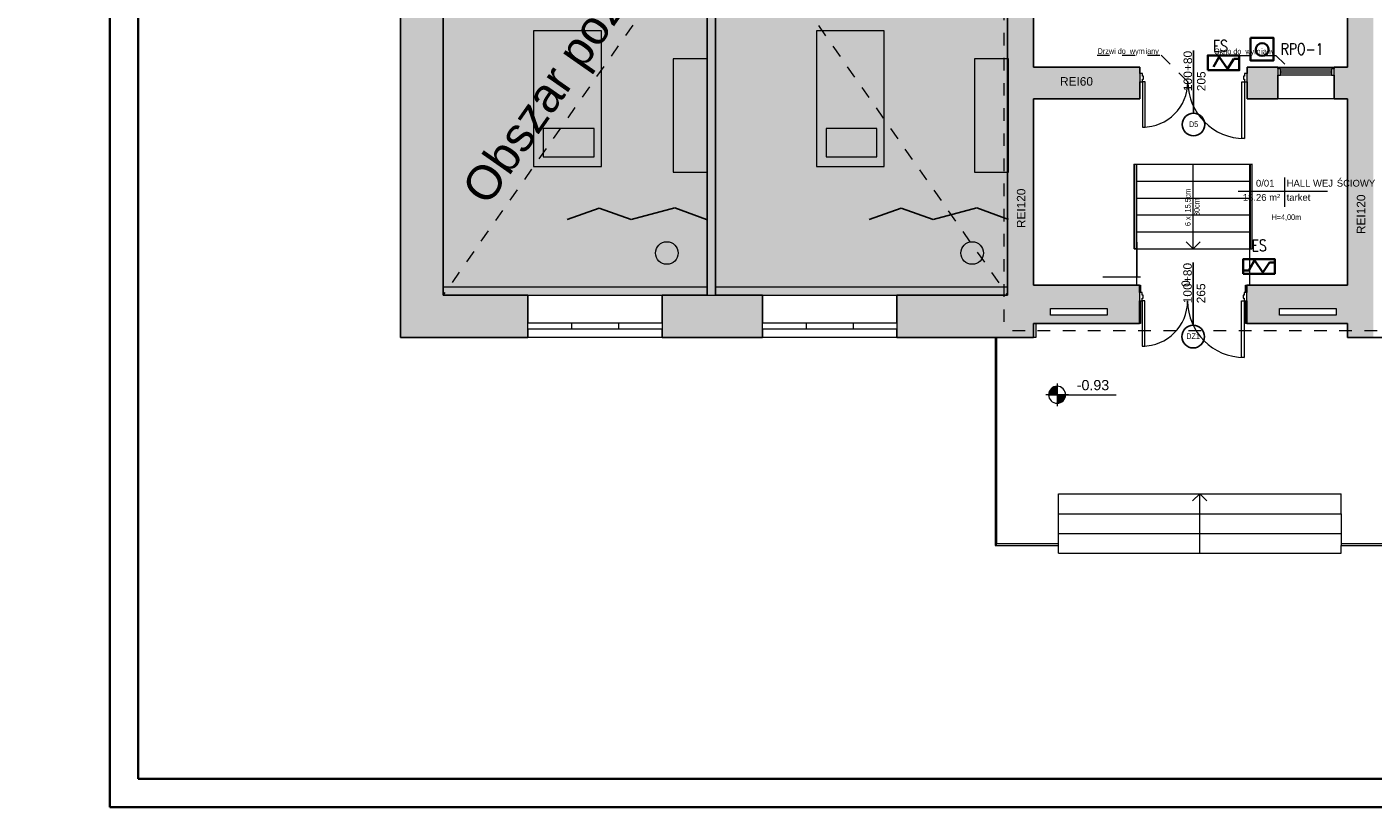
# Model space of a CAD drawing. Header units: centimetres. Extents: x 14504 to 44111, y -18976 to -7683.
# Tile 36 of 141: x 21016 to 23397, y -18976 to -17597. Entities that reach past the tile are written whole.
import ezdxf

# ---------------------------------------------------------------- set-up
doc = ezdxf.new("R2010")
doc.units = ezdxf.units.CM
doc.linetypes.add('Aligning Line 1_8_', pattern=[0.635, 0.3175, -0.3175])
doc.linetypes.add('Ponad', pattern=[0.396875, 0.238125, -0.15875])
for name, color, linetype, lineweight in [('_gruba', 90, 'Continuous', 35), ('A-AREA-IDEN', 4, 'Continuous', 9), ('A-DETL', 6, 'Continuous', 9), ('A-DETL-GENF', 92, 'Continuous', 9), ('A-DETL-MEDM', 33, 'Continuous', 25), ('A-DETL-THIN', 151, 'Continuous', 9), ('A-DOOR', 31, 'Continuous', 9), ('A-DOOR-FRAM', 31, 'Continuous', 18), ('A-FLOR', 192, 'Continuous', 9), ('A-FLOR-HRAL', 11, 'Continuous', 9), ('A-GLAZ', 151, 'Continuous', 9), ('A-WALL', 4, 'Continuous', 9), ('A-WALL-PATT', 111, 'Continuous', 25), ('G-ANNO-DIMS', 111, 'Continuous', 9), ('G-ANNO-TEXT', 8, 'Continuous', 9), ('G-ANNO-TTLB', 6, 'Continuous', 9), ('I-WALL', 2, 'Continuous', 9), ('IE inst', 1, 'Continuous', 50), ('S-STRS', 31, 'Continuous', 9), ('S-STRS-ANNO', 31, 'Continuous', 9)]:
    doc.layers.add(name, color=color, linetype=linetype, lineweight=lineweight)
doc.styles.add('Arial', font='arial.ttf', dxfattribs={"height": 23.8125})
doc.styles.add('Arial_1', font='arial.ttf', dxfattribs={"height": 12})
doc.styles.add('Arial_2', font='arial.ttf', dxfattribs={"height": 18})
doc.styles.add('Arial_3', font='arial.ttf', dxfattribs={"width": 0.8, "height": 18})
doc.styles.add('Arial_5', font='arial.ttf', dxfattribs={"height": 15})
doc.styles.add('Arial_B', font='arialbd.ttf', dxfattribs={"height": 3})
doc.styles.add('Arial_B_1', font='arialbd.ttf', dxfattribs={"width": 0.95, "height": 2.4})
doc.styles.get("Standard").update_dxf_attribs({"font": 'romans.shx', "width": 0.8, "height": 20})

# ---------------------------------------------------------------- blocks, each defined once
blk = doc.blocks.new('Aluminum_1 szybowe - Okno 100_100 p_215-397525-3_Poziom parteru')
at = {"layer": 'A-GLAZ'}
for p, q in [((-137.2, 21.7), (-37.2, 21.7)), ((-137.2, 10.2), (-137.2, 21.7)), ((-37.2, 10.2), (-137.2, 10.2)), ((-37.2, 21.7), (-37.2, 10.2))]:
    blk.add_line(p, q, dxfattribs=at)
blk = doc.blocks.new('Aluminum_1 szybowe - Witryna wew_ 100_260-398685-3_Poziom parteru')
at = {"layer": 'A-GLAZ', "color": 94, "lineweight": 18}
for p, q in [((-132.1, 28.1), (-137.2, 28.1)), ((-137.2, 28.1), (-137.2, 16.7)), ((-132.1, 16.7), (-132.1, 28.1)), ((-37.2, 28.1), (-42.2, 28.1)), ((-42.2, 28.1), (-42.2, 16.7)), ((-37.2, 16.7), (-37.2, 28.1)), ((-137.2, 16.7), (-132.1, 16.7)), ((-42.2, 23.7), (-132.1, 23.7)), ((-132.1, 23.7), (-132.1, 21.1)), ((-132.1, 21.1), (-42.2, 21.1)), ((-42.2, 21.1), (-42.2, 23.7)), ((-42.2, 16.7), (-37.2, 16.7))]:
    blk.add_line(p, q, dxfattribs=at)
at = {"layer": 'A-GLAZ', "color": 84}
for p, q in [((-132.1, 28.1), (-42.2, 28.1)), ((-42.2, 16.7), (-132.1, 16.7))]:
    blk.add_line(p, q, dxfattribs=at)
blk = doc.blocks.new('Typ poręczy górnej - Górna poręcz_wewnętrzny_-433839-3_Poziom parteru')
at = {"layer": 'A-FLOR-HRAL'}
for p, q in [((16622.6, -10108.7), (16622.6, -10258.7)), ((16626.6, -10258.7), (16626.6, -10108.7))]:
    blk.add_line(p, q, dxfattribs=at)
at = {"layer": 'A-FLOR-HRAL', "flags": 128}
for points in [[(16624.4, -10108.7), (16624.6, -10108.7), (16624.8, -10108.7)], [(16624.8, -10258.7), (16624.6, -10258.7), (16624.4, -10258.7)]]:
    blk.add_lwpolyline(points, dxfattribs=at)
blk = doc.blocks.new('Typ poręczy górnej - Górna poręcz_wewnętrzny_-V1-3_Poziom parteru')
at = {"layer": 'A-FLOR-HRAL'}
for p, q in [((16622.6, -10108.7), (16626.6, -10108.7)), ((16622.6, -10258.7), (16622.6, -10108.7)), ((16626.6, -10258.7), (16626.6, -10108.7)), ((16622.6, -10258.7), (16626.6, -10258.7))]:
    blk.add_line(p, q, dxfattribs=at)
blk = doc.blocks.new('Typ poręczy górnej - Górna poręcz_wewnętrzny_-433850-3_Poziom parteru')
at = {"layer": 'A-FLOR-HRAL'}
for p, q in [((16417.7, -10108.7), (16417.7, -10258.7)), ((16421.7, -10258.7), (16421.7, -10108.7))]:
    blk.add_line(p, q, dxfattribs=at)
at = {"layer": 'A-FLOR-HRAL', "flags": 128}
for points in [[(16419.5, -10108.7), (16419.7, -10108.7), (16419.9, -10108.7)], [(16419.9, -10258.7), (16419.7, -10258.7), (16419.5, -10258.7)]]:
    blk.add_lwpolyline(points, dxfattribs=at)
blk = doc.blocks.new('Typ poręczy górnej - Górna poręcz_wewnętrzny_-V2-3_Poziom parteru')
at = {"layer": 'A-FLOR-HRAL'}
for p, q in [((16417.7, -10108.7), (16421.7, -10108.7)), ((16417.7, -10258.7), (16417.7, -10108.7)), ((16421.7, -10258.7), (16421.7, -10108.7)), ((16417.7, -10258.7), (16421.7, -10258.7))]:
    blk.add_line(p, q, dxfattribs=at)
blk = doc.blocks.new('Drzwi-korytarz-niesymetryczne-wpuszczane - Drzwi dwuskrzydłowe 1800 x 2600mm 2-699695-3_Poziom parteru')
at = {"layer": 'A-DOOR', "lineweight": 18}
for p, q in [((-90, -5.365), (-90, 94.635)), ((-90, 94.635), (-85.5, 94.635)), ((-85.5, 94.635), (-85.5, -5.365)), ((90, 74.635), (85.5, 74.635)), ((85.5, 74.635), (85.5, -5.365)), ((90, -5.365), (90, 74.635)), ((-85.5, -5.365), (-90, -5.365)), ((85.5, -5.365), (90, -5.365))]:
    blk.add_line(p, q, dxfattribs=at)
at = {"layer": 'A-DOOR'}
for centre, radius, start, end in [((-90, -5.365), 100, 0, 90), ((90, -5.365), 80, 90, 180)]:
    blk.add_arc(centre, radius, start, end, dxfattribs=at)
at = {"layer": 'A-DOOR-FRAM'}
for p, q in [((-90, -5.365), (-95, -5.365)), ((-95, -5.365), (-95, -20.365)), ((-95, -20.365), (-90, -20.365)), ((-90, -10.34125), (-90, -5.365)), ((-88.4125, -10.34125), (-90, -10.34125)), ((-90, -20.365), (-90, -15.44375)), ((-90, -15.44375), (-88.4125, -15.44375)), ((-88.4125, -15.44375), (-88.4125, -10.34125)), ((90, -10.34125), (88.4125, -10.34125)), ((88.4125, -10.34125), (88.4125, -15.44375)), ((88.4125, -15.44375), (90, -15.44375)), ((90, -5.365), (90, -10.34125)), ((95, -5.365), (90, -5.365)), ((90, -15.44375), (90, -20.365)), ((90, -20.365), (95, -20.365)), ((95, -20.365), (95, -5.365))]:
    blk.add_line(p, q, dxfattribs=at)
blk = doc.blocks.new('Poręcz - Poręcz-564469-3_Poziom parteru')
at = {"layer": 'A-FLOR-HRAL'}
for p, q in [((16172.1, -10415.5), (16172.1, -10783.2)), ((16175.1, -10780.2), (16175.1, -10415.5)), ((16283.6, -10780.2), (16175.1, -10780.2)), ((16283.6, -10783.2), (16283.6, -10780.2)), ((16172.1, -10783.2), (16283.6, -10783.2))]:
    blk.add_line(p, q, dxfattribs=at)
blk.add_open_spline([(16172.1, -10783.2), (16172.1, -10783.2), (16172.1, -10783.2), (16172.2, -10783.1), (16172.3, -10783), (16172.4, -10782.9), (16172.5, -10782.8), (16172.6, -10782.8), (16172.7, -10782.6), (16172.8, -10782.5), (16173, -10782.4), (16173, -10782.3), (16173.1, -10782.2), (16173.2, -10782.1), (16173.3, -10782), (16173.4, -10781.9), (16173.5, -10781.8), (16173.6, -10781.7), (16173.7, -10781.6), (16173.8, -10781.5), (16173.9, -10781.4), (16174, -10781.3), (16174.1, -10781.2), (16174.2, -10781.1), (16174.3, -10781.1), (16174.4, -10781), (16174.5, -10780.9), (16174.6, -10780.8), (16174.7, -10780.7), (16174.8, -10780.6), (16174.8, -10780.5), (16174.9, -10780.4), (16175, -10780.3), (16175.1, -10780.2), (16175.1, -10780.2), (16175.1, -10780.2)], degree=3, knots=[0, 0, 0, 0, 0.083333, 0.125, 0.166667, 0.208333, 0.229167, 0.25, 0.291667, 0.333333, 0.354167, 0.375, 0.395833, 0.416667, 0.4375, 0.458333, 0.479167, 0.5, 0.520833, 0.541667, 0.5625, 0.583333, 0.604167, 0.625, 0.645833, 0.666667, 0.6875, 0.708333, 0.75, 0.770833, 0.791667, 0.833333, 0.875, 0.916667, 1, 1, 1, 1], dxfattribs=at)
blk = doc.blocks.new('Poręcz - Poręcz-564848-3_Poziom parteru')
at = {"layer": 'A-FLOR-HRAL'}
for p, q in [((16893.1, -10415.5), (16893.1, -10780.2)), ((16896.1, -10783.2), (16896.1, -10415.5)), ((16893.1, -10780.2), (16783.6, -10780.2)), ((16783.6, -10780.2), (16783.6, -10783.2)), ((16783.6, -10783.2), (16896.1, -10783.2))]:
    blk.add_line(p, q, dxfattribs=at)
blk.add_open_spline([(16896.1, -10783.2), (16896.1, -10783.2), (16896.1, -10783.2), (16896, -10783.1), (16895.9, -10783), (16895.8, -10782.9), (16895.8, -10782.8), (16895.7, -10782.8), (16895.5, -10782.6), (16895.4, -10782.5), (16895.3, -10782.4), (16895.2, -10782.3), (16895.1, -10782.2), (16895, -10782.1), (16894.9, -10782), (16894.8, -10781.9), (16894.7, -10781.8), (16894.6, -10781.7), (16894.5, -10781.6), (16894.4, -10781.5), (16894.3, -10781.4), (16894.2, -10781.3), (16894.1, -10781.2), (16894, -10781.1), (16894, -10781.1), (16893.9, -10781), (16893.8, -10780.9), (16893.7, -10780.8), (16893.6, -10780.7), (16893.5, -10780.6), (16893.4, -10780.5), (16893.3, -10780.4), (16893.2, -10780.3), (16893.1, -10780.2), (16893.1, -10780.2), (16893.1, -10780.2)], degree=3, knots=[0, 0, 0, 0, 0.083333, 0.125, 0.166667, 0.208333, 0.229167, 0.25, 0.291667, 0.333333, 0.354167, 0.375, 0.395833, 0.416667, 0.4375, 0.458333, 0.479167, 0.5, 0.520833, 0.541667, 0.5625, 0.583333, 0.604167, 0.625, 0.645833, 0.666667, 0.6875, 0.708333, 0.75, 0.770833, 0.791667, 0.833333, 0.875, 0.916667, 1, 1, 1, 1], dxfattribs=at)
blk = doc.blocks.new('Aluminum_2 szybowe - 160x140-605508-3_Poziom parteru')
at = {"layer": 'A-GLAZ'}
for p, q in [((-137.2, 25.2), (22.8, 25.2)), ((-137.2, 13.7), (-137.2, 25.2)), ((22.8, 25.2), (22.8, 13.7)), ((22.8, 13.7), (-137.2, 13.7))]:
    blk.add_line(p, q, dxfattribs=at)
blk = doc.blocks.new('Aluminum_2 szybowe - 160x140-V12-3_Poziom parteru')
at = {"layer": 'A-GLAZ'}
for p, q in [((-137.2, 25.2), (22.8, 25.2)), ((-137.2, 13.7), (-137.2, 25.2)), ((22.8, 25.2), (22.8, 13.7)), ((22.8, 13.7), (-137.2, 13.7))]:
    blk.add_line(p, q, dxfattribs=at)
blk = doc.blocks.new('Etyk_pom_1_mala - Etyk_pom_1_mala-219433-3_Poziom parteru')
at = {"layer": 'A-AREA-IDEN'}
for p, q in [((-0.096, 0.144), (-0.096, -0.378)), ((-0.915, -0.101), (0.666, -0.101))]:
    blk.add_line(p, q, dxfattribs=at)

msp = doc.modelspace()

# ---------------------------------------------------------------- hatches: boundary and pattern name
at = {"layer": 'A-DETL-GENF', "transparency": 33554508}
h = msp.add_hatch(color=9, dxfattribs=at)
h.paths.add_polyline_path([(22219, -18071.2), (22234, -18071.2), (22234, -17356.4), (22439, -17356.4), (22439, -17311.4), (22027, -17311.4), (22027, -17356.4), (22219, -17356.4), (22219, -18056.4)])
h.paths.add_polyline_path([(21870.8, -17356.4), (21937, -17356.4), (21937, -17311.4), (21752, -17311.4), (21752, -17356.4), (21782.8, -17356.4)])
h.paths.add_polyline_path([(22543.9, -17356.4), (22750, -17356.4), (22750, -17311.4), (22529, -17311.4), (22529, -17356.4), (22533.6, -17356.4)])
h.paths.add_polyline_path([(22592.4, -17116.4), (22597, -17116.4), (22597, -17082.4), (22516, -17082.4), (22516, -16873.4), (22506, -16873.4), (22506, -16885.4), (22215, -16885.4), (22215, -16648.4), (22205, -16648.4), (22205, -17082.4), (22010, -17082.4), (22010, -17116.4), (22381, -17116.4), (22381, -17082.4), (22215, -17082.4), (22215, -16895.4), (22506, -16895.4), (22506, -17082.4), (22486, -17082.4), (22486, -17116.4), (22590, -17116.4)])
h.paths.add_polyline_path([(22687, -17116.4), (22750, -17116.4), (22750, -17082.4), (22687, -17082.4), (22687, -17112.9)])
h.paths.add_polyline_path([(21920, -17116.4), (21920, -17082.4), (21752, -17082.4), (21752, -17116.4), (21915.4, -17116.4)])
h.paths.add_polyline_path([(22506, -16783.4), (22516, -16783.4), (22516, -16773.4), (22662, -16773.4), (22662, -16763.4), (22592, -16763.4), (22592, -16648.4), (22582, -16648.4), (22582, -16763.4), (22506, -16763.4), (22506, -16778.8)])
h.paths.add_polyline_path([(22747, -16773.4), (22750, -16773.4), (22750, -16763.4), (22747, -16763.4), (22747, -16773.3)])
msp.add_hatch(color=9, dxfattribs=at).paths.add_polyline_path([(22575, -18071.2), (22750, -18071.2), (22750, -17356.4), (22529, -17356.4), (22529, -17311.4), (22750, -17311.4), (22750, -17116.4), (22687, -17116.4), (22687, -17082.4), (22750, -17082.4), (22750, -16773.4), (22747, -16773.3), (22747, -16763.4), (22750, -16763.4), (22750, -16648.4), (22592, -16648.4), (22592, -16763.4), (22662, -16763.4), (22662, -16773.4), (22516, -16773.4), (22516, -16783.4), (22506, -16783.4), (22506, -16763.4), (22582, -16763.4), (22582, -16648.4), (22215, -16648.4), (22215, -16885.4), (22506, -16885.4), (22506, -16873.4), (22516, -16873.4), (22516, -17082.4), (22597, -17082.4), (22597, -17116.4), (22486, -17116.4), (22486, -17082.4), (22506, -17082.4), (22506, -16895.4), (22215, -16895.4), (22215, -17082.4), (22381, -17082.4), (22381, -17116.4), (22010, -17116.4), (22010, -17082.4), (22205, -17082.4), (22205, -16648.4), (21752, -16648.4), (21752, -17082.4), (21920, -17082.4), (21920, -17116.4), (21752, -17116.4), (21752, -17311.4), (21937, -17311.4), (21937, -17356.4), (21752, -17356.4), (21752, -18071.2), (22219, -18071.2), (22219, -17356.4), (22027, -17356.4), (22027, -17311.4), (22439, -17311.4), (22439, -17356.4), (22234, -17356.4), (22234, -18071.2), (22554.5, -18071.2)])
at = {"layer": 'A-WALL-PATT', "lineweight": 9, "transparency": 33554610}
h = msp.add_hatch(color=256, dxfattribs=at)
h.paths.add_polyline_path([(21677, -18146.2), (21752, -18146.2), (21752, -17308.9), (21677, -17308.9), (21677, -18071.2)])
h.paths.add_polyline_path([(21738.8, -17118.9), (21752, -17118.9), (21752, -16573.4), (21677, -16573.4), (21677, -17118.9), (21732, -17118.9)])
h = msp.add_hatch(color=256, dxfattribs=at)
h.paths.add_polyline_path([(22750, -18071.2), (22796, -18071.2), (22796, -17297.8), (22750, -17297.8), (22750, -18056.4)])
h.paths.add_polyline_path([(22793.6, -17137.8), (22796, -17137.8), (22796, -17104.8), (22778, -17104.8), (22778, -17074.8), (22796, -17074.8), (22796, -17020.4), (22779, -17020.4), (22779, -16990.4), (22796, -16990.4), (22796, -16648.4), (22750, -16648.4), (22750, -16761.4), (22751.6, -16761.4), (22751.6, -16763.4), (22750, -16763.4), (22750, -16773.4), (22751.6, -16773.4), (22751.6, -16775.4), (22750, -16775.4), (22750, -17137.8), (22766, -17137.8)])
h = msp.add_hatch(color=256, dxfattribs=at)
h.paths.add_polyline_path([(23381, -18146.2), (23397, -18146.2), (23397, -17289.8), (23351, -17289.8), (23351, -18146.2), (23367.2, -18146.2)])
h.paths.add_polyline_path([(23391.1, -17129.8), (23397, -17129.8), (23397, -16648.4), (23351, -16648.4), (23351, -17129.8), (23386, -17129.8)])
h = msp.add_hatch(color=256, dxfattribs=at)
h.paths.add_polyline_path([(22804.3, -17724.2), (22984, -17724.2), (22984, -17668.2), (22796, -17668.2), (22796, -17724.2)])
h.paths.add_polyline_path([(23342.5, -17724.2), (23351, -17724.2), (23351, -17668.2), (23328, -17668.2), (23328, -17724.2)])
h.paths.add_polyline_path([(23228, -17724.2), (23228, -17668.2), (23174, -17668.2), (23174, -17724.2), (23178, -17724.2)])
h = msp.add_hatch(color=256, dxfattribs=at)
h.paths.add_polyline_path([(23231, -18121.2), (23351, -18121.2), (23351, -18053.2), (23173.5, -18053.2), (23173.5, -18121.2)])
h.paths.add_polyline_path([(22927.1, -18121.2), (22983.5, -18121.2), (22983.5, -18053.2), (22796, -18053.2), (22796, -18121.2), (22926, -18121.2)])
h.paths.add_polyline_path([(23331, -18106.2), (23231, -18106.2), (23231, -18094.8), (23331, -18094.8), (23331, -18104.2)])
h.paths.add_polyline_path([(22826, -18106.2), (22826, -18094.8), (22926, -18094.8), (22926, -18106.2), (22831.1, -18106.2)])
h = msp.add_hatch(color=256, dxfattribs=at)
h.paths.add_polyline_path([(22796, -18146.2), (22796, -18071.2), (22554.5, -18071.2), (22554.5, -18146.2), (22751.1, -18146.2)])
h.paths.add_polyline_path([(22219, -18146.2), (22317, -18146.2), (22317, -18071.2), (22139.5, -18071.2), (22139.5, -18146.2)])
h.paths.add_polyline_path([(21902, -18146.2), (21902, -18071.2), (21752, -18071.2), (21752, -18146.2)])
at = {"layer": 'G-ANNO-DIMS'}
h = msp.add_hatch(color=256, dxfattribs=at)
edge = h.paths.add_edge_path()
edge.add_arc((22837.7, -18247.2), 15, 90, 180)
edge.add_line((22822.7, -18247.2), (22837.7, -18247.2))
edge.add_line((22837.7, -18247.2), (22837.7, -18232.2))
h = msp.add_hatch(color=256, dxfattribs=at)
edge = h.paths.add_edge_path()
edge.add_arc((22837.7, -18247.2), 15, 270, 360)
edge.add_line((22852.7, -18247.2), (22837.7, -18247.2))
edge.add_line((22837.7, -18247.2), (22837.7, -18262.2))

# ---------------------------------------------------------------- linework, layer by layer
at = {"layer": '_gruba', "ltscale": 10}
for p, q in [((21163, -18976.1), (21163, -16006.1)), ((21213, -18926.1), (21213, -16056.1))]:
    msp.add_line(p, q, dxfattribs=at)
at = {"layer": '_gruba'}
for points in [[(21163, -16006.1), (28163, -16006.1), (28163, -18976.1), (21163, -18976.1)], [(21213, -18926.1), (28113, -18926.1), (28113, -16056.1), (21213, -16056.1)]]:
    msp.add_lwpolyline(points, dxfattribs=at)
at = {"layer": 'A-DETL', "linetype": 'Aligning Line 1_8_', "ltscale": 70}
for p, q in [((21752, -16648.4), (22750, -18071.2)), ((22752, -16648.4), (21752, -18071.2)), ((22743.5, -17073.9), (22743.5, -18134.2)), ((22908.5, -17646.8), (23021.9, -17646.8)), ((23021.9, -17646.8), (23069, -17693.9)), ((23114.2, -17647.2), (23224.6, -17647.2)), ((23224.6, -17647.2), (23252.6, -17675.2)), ((23403.5, -18134.2), (22743.5, -18134.2))]:
    msp.add_line(p, q, dxfattribs=at)
at = {"layer": 'A-DETL-MEDM'}
for p, q in [((23079, -17638.5), (23079, -17749.5)), ((22028, -17917.1), (21971.6, -17937.6)), ((22084.4, -17937.6), (22028, -17917.1)), ((22161.6, -17916.9), (22084.4, -17937.6)), ((22218, -17937.4), (22161.6, -17916.9)), ((22562, -17917.1), (22505.6, -17937.6)), ((22618.4, -17937.6), (22562, -17917.1)), ((22695.6, -17916.9), (22618.4, -17937.6)), ((22752, -17937.4), (22695.6, -17916.9)), ((23078.5, -18013.4), (23078.5, -18124.4))]:
    msp.add_line(p, q, dxfattribs=at)
for centre in [(23079, -17769.5), (23078.5, -18144.4)]:
    msp.add_circle(centre, 20, dxfattribs=at)
at = {"layer": 'A-DETL-THIN'}
for p, q in [((21752, -16648.4), (21752, -18071.2)), ((22750, -18071.2), (22750, -16648.4)), ((21912.1, -17603.9), (21912.1, -17843.9)), ((22032.1, -17603.9), (21912.1, -17603.9)), ((22032.1, -17843.9), (22032.1, -17603.9)), ((22412.1, -17603.9), (22412.1, -17843.9)), ((22532.1, -17603.9), (22412.1, -17603.9)), ((22532.1, -17843.9), (22532.1, -17603.9)), ((22219, -17653.6), (22159, -17653.6)), ((22159, -17653.6), (22159, -17853.6)), ((22219, -17853.6), (22219, -17653.6)), ((22752, -17653.6), (22692, -17653.6)), ((22692, -17653.6), (22692, -17853.6)), ((22752, -17853.6), (22752, -17653.6)), ((22975.4, -17668.4), (22925.4, -17668.4)), ((21929.2, -17776.7), (21929.2, -17826.7)), ((22019.2, -17776.7), (21929.2, -17776.7)), ((22019.2, -17826.7), (22019.2, -17776.7)), ((22429.2, -17776.7), (22429.2, -17826.7)), ((22519.2, -17776.7), (22429.2, -17776.7)), ((22519.2, -17826.7), (22519.2, -17776.7)), ((21929.2, -17826.7), (22019.2, -17826.7)), ((22429.2, -17826.7), (22519.2, -17826.7)), ((21912.1, -17843.9), (22032.1, -17843.9)), ((22412.1, -17843.9), (22532.1, -17843.9)), ((22978.5, -17839.4), (22985.1, -17839.4)), ((22978.5, -18039.4), (22978.5, -17839.4)), ((22159, -17853.6), (22219, -17853.6)), ((22692, -17853.6), (22752, -17853.6)), ((22978.5, -17977.4), (22978.5, -18039.4)), ((22978.5, -18039.4), (22918.5, -18039.4)), ((22985.1, -18039.4), (22978.5, -18039.4)), ((21752, -18071.2), (22750, -18071.2))]:
    msp.add_line(p, q, dxfattribs=at)
for centre in [(22147.7, -17996.6), (22687.7, -17996.6)]:
    msp.add_circle(centre, 20, dxfattribs=at)
at = {"layer": 'A-DOOR', "color": 94, "lineweight": 18}
for p, q in [((22993.5, -17694.2), (22989, -17694.2)), ((23164.5, -17694.2), (23169, -17694.2))]:
    msp.add_line(p, q, dxfattribs=at)
at = {"layer": 'A-DOOR', "lineweight": 18}
for p, q in [((22989, -17694.2), (22989, -17774.2)), ((22993.5, -17774.2), (22993.5, -17694.2)), ((23164.5, -17794.2), (23164.5, -17694.2)), ((23169, -17694.2), (23169, -17794.2)), ((22989, -17774.2), (22993.5, -17774.2)), ((23169, -17794.2), (23164.5, -17794.2))]:
    msp.add_line(p, q, dxfattribs=at)
at = {"layer": 'A-DOOR'}
for centre, radius, start, end in [((22989, -17694.2), 80, 270, 0), ((23169, -17694.2), 100, 180, 270)]:
    msp.add_arc(centre, radius, start, end, dxfattribs=at)
at = {"layer": 'A-DOOR-FRAM', "color": 94}
for p, q in [((22989, -17679.2), (22984, -17679.2)), ((22984, -17679.2), (22984, -17694.2)), ((22989, -17684.1), (22989, -17679.2)), ((22990.6, -17684.1), (22989, -17684.1)), ((22990.6, -17689.2), (22990.6, -17684.1)), ((23169, -17684.1), (23167.4, -17684.1)), ((23167.4, -17684.1), (23167.4, -17689.2)), ((23174, -17679.2), (23169, -17679.2)), ((23169, -17679.2), (23169, -17684.1)), ((23174, -17694.2), (23174, -17679.2)), ((22984, -17694.2), (22989, -17694.2)), ((22989, -17694.2), (22989, -17689.2)), ((22989, -17689.2), (22990.6, -17689.2)), ((23167.4, -17689.2), (23169, -17689.2)), ((23169, -17689.2), (23169, -17694.2)), ((23169, -17694.2), (23174, -17694.2))]:
    msp.add_line(p, q, dxfattribs=at)
at = {"layer": 'A-FLOR'}
for p, q in [((22978.5, -18053.2), (22978.5, -17839.4)), ((22978.5, -17839.4), (23178, -17839.4)), ((23178, -17839.4), (23178, -18053.2)), ((21752, -18056.4), (22219, -18056.4)), ((22234, -18056.4), (22750, -18056.4)), ((22983.5, -18053.2), (22985.1, -18053.2)), ((22985.1, -18053.2), (22985.1, -18066.2)), ((23171, -18066.2), (23171, -18053.2)), ((23171, -18053.2), (23173.5, -18053.2)), ((22985.1, -18081.2), (22985.1, -18121.2)), ((23171, -18121.2), (23171, -18081.2)), ((22800, -18121.2), (22800, -18146.2)), ((22985.1, -18121.2), (22983.5, -18121.2)), ((23173.5, -18121.2), (23171, -18121.2)), ((22800, -18146.2), (22796, -18146.2)), ((22840, -18510.9), (22840, -18457.4)), ((23340, -18457.4), (23340, -18510.9))]:
    msp.add_line(p, q, dxfattribs=at)
at = {"layer": 'A-WALL', "lineweight": 25}
for p, q in [((22796, -17668.2), (22796, -17297.8)), ((23351, -17289.8), (23351, -17668.2)), ((21677, -17361.4), (21677, -18146.2)), ((21752, -18071.2), (21752, -17356.4)), ((22219, -17356.4), (22219, -18071.2)), ((22234, -18071.2), (22234, -17356.4)), ((22750, -17356.4), (22750, -18071.2)), ((22796, -18053.2), (22796, -17724.2)), ((23351, -17724.2), (23351, -18053.2)), ((22983.5, -18053.2), (22796, -18053.2)), ((22983.5, -18066.2), (22983.5, -18053.2)), ((23351, -18053.2), (23173.5, -18053.2)), ((23173.5, -18053.2), (23173.5, -18066.2)), ((21902, -18071.2), (21752, -18071.2)), ((21902, -18119.8), (21902, -18071.2)), ((22219, -18071.2), (22139.5, -18071.2)), ((22139.5, -18071.2), (22139.5, -18119.8)), ((22317, -18071.2), (22234, -18071.2)), ((22317, -18119.8), (22317, -18071.2)), ((22750, -18071.2), (22554.5, -18071.2)), ((22554.5, -18071.2), (22554.5, -18119.8)), ((22983.5, -18121.2), (22983.5, -18081.2)), ((23173.5, -18081.2), (23173.5, -18121.2)), ((21902, -18146.2), (21902, -18131.2)), ((22139.5, -18131.2), (22139.5, -18146.2)), ((22317, -18146.2), (22317, -18131.2)), ((22554.5, -18131.2), (22554.5, -18146.2)), ((22796, -18146.2), (22796, -18121.2)), ((22796, -18121.2), (22983.5, -18121.2)), ((23173.5, -18121.2), (23351, -18121.2)), ((23351, -18121.2), (23351, -18146.2)), ((21677, -18146.2), (21902, -18146.2)), ((22139.5, -18146.2), (22317, -18146.2)), ((22554.5, -18146.2), (22796, -18146.2)), ((23351, -18146.2), (23598, -18146.2))]:
    msp.add_line(p, q, dxfattribs=at)
at = {"layer": 'A-WALL'}
for p, q in [((21902, -18071.2), (22139.5, -18071.2)), ((22317, -18071.2), (22554.5, -18071.2)), ((22139.5, -18146.2), (21902, -18146.2)), ((22554.5, -18146.2), (22317, -18146.2))]:
    msp.add_line(p, q, dxfattribs=at)
at = {"layer": 'G-ANNO-DIMS'}
for p, q in [((22837.7, -18227.2), (22837.7, -18267.2)), ((22837.7, -18247.2), (22837.7, -18232.2)), ((22857.7, -18247.2), (22817.7, -18247.2)), ((22822.7, -18247.2), (22837.7, -18247.2)), ((22852.7, -18247.2), (22837.7, -18247.2)), ((22837.7, -18247.2), (22837.7, -18262.2)), ((22837.7, -18247.2), (22844, -18247.2)), ((22844, -18247.2), (22942, -18247.2))]:
    msp.add_line(p, q, dxfattribs=at)
for start, end in [(90, 180), (0, 90), (180, 270), (270, 0)]:
    msp.add_arc((22837.7, -18247.2), 15, start, end, dxfattribs=at)
at = {"layer": 'I-WALL', "lineweight": 25}
for p, q in [((22984, -17668.2), (22796, -17668.2)), ((22984, -17679.2), (22984, -17668.2)), ((23228, -17668.2), (23174, -17668.2)), ((23174, -17668.2), (23174, -17679.2)), ((23228, -17670.7), (23228, -17668.2)), ((23228, -17724.2), (23228, -17682.2)), ((23351, -17668.2), (23328, -17668.2)), ((23328, -17668.2), (23328, -17670.7)), ((23328, -17682.2), (23328, -17724.2)), ((22984, -17724.2), (22984, -17694.2)), ((23174, -17694.2), (23174, -17724.2)), ((22796, -17724.2), (22984, -17724.2)), ((23174, -17724.2), (23228, -17724.2)), ((23328, -17724.2), (23351, -17724.2))]:
    msp.add_line(p, q, dxfattribs=at)
at = {"layer": 'I-WALL'}
for p, q in [((23228, -17668.2), (23328, -17668.2)), ((23328, -17724.2), (23228, -17724.2))]:
    msp.add_line(p, q, dxfattribs=at)
at = {"layer": 'IE inst', "linetype": 'Continuous', "lineweight": 35}
for p, q in [((23114.1, -17667.5), (23124.4, -17649.5)), ((23124.4, -17649.5), (23139, -17671)), ((23139, -17671), (23150.4, -17653.5)), ((23150.4, -17653.5), (23159.6, -17653.5)), ((23176.8, -18027.4), (23187.1, -18009.4)), ((23187.1, -18009.4), (23201.7, -18030.9)), ((23201.7, -18030.9), (23213.1, -18013.4)), ((23213.1, -18013.4), (23222.3, -18013.4)), ((23167.3, -18027.4), (23176.8, -18027.4))]:
    msp.add_line(p, q, dxfattribs=at)
for points in [[(23179.9, -17616.1), (23220.3, -17616.1), (23220.3, -17656.5), (23179.9, -17656.5)], [(23104.3, -17673.4), (23104.3, -17647.4), (23159.9, -17647.4), (23159.9, -17673.4)], [(23167, -18033.3), (23167, -18007.3), (23222.6, -18007.3), (23222.6, -18033.3)]]:
    msp.add_lwpolyline(points, close=True, dxfattribs=at)
msp.add_circle((23200.4, -17636.9), 11.3, dxfattribs=at)
at = {"layer": 'S-STRS'}
for p, q in [((22973.5, -17839.4), (22974.1, -17839.4)), ((22978.1, -17839.4), (23179, -17839.4)), ((23183, -17839.4), (23183.5, -17839.4)), ((22978.5, -17869.4), (23178, -17869.4)), ((22978.5, -17899.4), (23178, -17899.4)), ((22978.5, -17929.4), (23178, -17929.4)), ((22978.5, -17959.4), (23178, -17959.4)), ((22978.5, -17989.4), (23178, -17989.4)), ((22840, -18422.4), (23340, -18422.4)), ((22840, -18457.4), (22840, -18422.4)), ((23340, -18457.4), (23340, -18422.4)), ((22840, -18457.4), (23340, -18457.4)), ((22840, -18492.4), (23340, -18492.4)), ((22840, -18527.4), (22840, -18513.9)), ((23340, -18527.4), (23340, -18513.9)), ((22840, -18527.4), (23340, -18527.4))]:
    msp.add_line(p, q, dxfattribs=at)
at = {"layer": 'S-STRS', "linetype": 'Ponad'}
for p, q in [((22978.5, -17869.4), (23178, -17869.4)), ((22978.5, -17899.4), (23178, -17899.4)), ((22978.5, -17929.4), (23178, -17929.4)), ((22978.5, -17959.4), (23178, -17959.4)), ((22978.5, -17989.4), (23178, -17989.4)), ((22840, -18457.4), (23340, -18457.4)), ((22840, -18492.4), (23340, -18492.4)), ((22840, -18527.4), (23340, -18527.4))]:
    msp.add_line(p, q, dxfattribs=at)
at = {"layer": 'S-STRS-ANNO'}
for p, q in [((23078.5, -17869.4), (23078.5, -17839.4)), ((23078.5, -17899.4), (23078.5, -17869.4)), ((23078.5, -17929.4), (23078.5, -17899.4)), ((23078.5, -17959.4), (23078.5, -17929.4)), ((23078.5, -17989.4), (23078.5, -17959.4)), ((23078.5, -17989.4), (23066, -17976.9)), ((23078.5, -17989.4), (23091, -17976.9)), ((23090, -18422.4), (23077.5, -18434.9)), ((23090, -18457.4), (23090, -18422.4)), ((23090, -18422.4), (23102.5, -18434.9)), ((23090, -18492.4), (23090, -18457.4)), ((23090, -18527.4), (23090, -18492.4))]:
    msp.add_line(p, q, dxfattribs=at)

# ---------------------------------------------------------------- block references
at = {"layer": 'A-AREA-IDEN', "xscale": 99.99999999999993, "yscale": 99.99999999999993, "zscale": 99.99999999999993}
msp.add_blockref('Etyk_pom_1_mala - Etyk_pom_1_mala-219433-3_Poziom parteru', (23249.6, -17877.3), dxfattribs=at)
at = {"layer": 'A-DOOR', "rotation": 180}
msp.add_blockref('Drzwi-korytarz-niesymetryczne-wpuszczane - Drzwi dwuskrzydłowe 1800 x 2600mm 2-699695-3_Poziom parteru', (23078.5, -18086.6), dxfattribs=at)
at = {"layer": 'A-FLOR-HRAL'}
for name in ['Typ poręczy górnej - Górna poręcz_wewnętrzny_-433850-3_Poziom parteru', 'Typ poręczy górnej - Górna poręcz_wewnętrzny_-V2-3_Poziom parteru', 'Typ poręczy górnej - Górna poręcz_wewnętrzny_-433839-3_Poziom parteru', 'Typ poręczy górnej - Górna poręcz_wewnętrzny_-V1-3_Poziom parteru', 'Poręcz - Poręcz-564469-3_Poziom parteru', 'Poręcz - Poręcz-564848-3_Poziom parteru']:
    msp.add_blockref(name, (6556.4, -7730.7), dxfattribs=at)
at = {"layer": 'A-GLAZ', "color": 84}
msp.add_blockref('Aluminum_1 szybowe - Witryna wew_ 100_260-398685-3_Poziom parteru', (23365.2, -17698.9), dxfattribs=at)
at = {"layer": 'A-GLAZ', "rotation": 180}
for name, p in [('Aluminum_1 szybowe - Okno 100_100 p_215-397525-3_Poziom parteru', (22788.9, -18084.6)), ('Aluminum_1 szybowe - Okno 100_100 p_215-397525-3_Poziom parteru', (23193.9, -18084.6)), ('Aluminum_2 szybowe - 160x140-605508-3_Poziom parteru', (21924.9, -18106.1)), ('Aluminum_2 szybowe - 160x140-V12-3_Poziom parteru', (22002.3, -18106.1)), ('Aluminum_2 szybowe - 160x140-605508-3_Poziom parteru', (22339.9, -18106.1)), ('Aluminum_2 szybowe - 160x140-V12-3_Poziom parteru', (22417.3, -18106.1))]:
    msp.add_blockref(name, p, dxfattribs=at)

# ---------------------------------------------------------------- texts
at = {"layer": 'A-AREA-IDEN', "char_height": 12, "attachment_point": 1, "style": 'Arial'}
for s, insert, width in [('0/01', (23189.4, -17867.2), 42.489), ('HALL WEJ', (23243.7, -17867.2), 107.426), ('ŚCIOWY', (23332.3, -17867.2), 90.591), ('18.26 m²', (23166.2, -17892.3), 85.781), ('tarket', (23243.7, -17892.3), 55.316)]:
    msp.add_mtext(s, dxfattribs=dict(at, insert=insert, width=width))
at = {"layer": 'G-ANNO-DIMS', "insert": (22872.6, -18221.1), "char_height": 18, "width": 54.21, "attachment_point": 1, "line_spacing_factor": 0.941778, "style": 'Arial_2'}
msp.add_mtext('-0.93', dxfattribs=at)
at = {"layer": 'G-ANNO-TEXT', "attachment_point": 1}
for s, insert, char_height, width, rotation, style in [('Obszar poza zakresem opracowania', (21781.9, -17881), 60, 1664.303, 55.043, 'Arial_5'), ('+80 ', (23061.4, -17674.8), 15, 51.308, 90, 'Arial_1'), ('\\fArial|b0|i0|c238|p34|;0', (23061.4, -17686.7), 15, 14.43, 90, 'Arial_1'), ('205', (23085.2, -17710.5), 15, 43.291, 90, 'Arial_1'), ('10', (23061.4, -17710.5), 15, 28.861, 90, 'Arial_1'), ('REI120', (22766.7, -17952.6), 15, 85.781, 90, 'Arial_1'), ('6 x  15,5cm', (23063.8, -17949), 10, 87.384, 90, 'Arial_3'), ('REI120', (23367.7, -17963.1), 15, 85.781, 90, 'Arial_1'), ('     30cm', (23079.7, -17949), 10, 64.937, 90, 'Arial_3'), ('+80 ', (23060.9, -18049.7), 15, 51.308, 90, 'Arial_1'), ('\\fArial|b0|i0|c238|p34|;0', (23057.8, -18056.5), 15, 14.43, 90, 'Arial_1'), ('\\fArial|b0|i0|c238|p34|;0', (23060.9, -18061.6), 15, 14.43, 90, 'Arial_1'), ('10', (23060.9, -18085.4), 15, 28.861, 90, 'Arial_1'), ('265', (23084.7, -18085.4), 15, 43.291, 90, 'Arial_1')]:
    msp.add_mtext(s, dxfattribs=dict(at, insert=insert, char_height=char_height, width=width, rotation=rotation, style=style))
for s, insert, char_height, width, style in [('Drzwi do ', (22909.5, -17634.7), 10, 68.945, 'Arial_3'), ('wym', (22966.4, -17634.7), 10, 33.671, 'Arial_3'), ('iany', (22994.2, -17634.7), 10, 31.266, 'Arial_3'), ('Okno do ', (23115.3, -17635.1), 10, 67.342, 'Arial_3'), ('wym', (23170.8, -17635.1), 10, 33.671, 'Arial_3'), ('iany', (23198.6, -17635.1), 10, 31.266, 'Arial_3'), ('REI60', (22843, -17685.7), 15, 71.35, 'Arial_1'), ('D5', (23071, -17763.9), 10, 21.646, 'Arial_3'), ('H=4,00m', (23217, -17928.3), 10, 67.342, 'Arial_3'), ('DZ1', (23066.2, -18138.7), 10, 32.068, 'Arial_3')]:
    msp.add_mtext(s, dxfattribs=dict(at, insert=insert, char_height=char_height, width=width, style=style))
at = {"layer": 'G-ANNO-TTLB', "attachment_point": 1}
for s, insert, char_height, width, style in [('\\A1;\\pi153.657;Przebudowa pomieszczeń w budynku \\P\\pi37.4677;Środowiskowego Domu Samopomocy typu C wraz \\P\\pi70.0917;z\\~budową szybu windowego i montażem windy \\P\\pi24.2675;wewnątrz budynku przy ul. Pietraszki 15 w Kielcach.', (18571.6, -17841.3), 28, 966.852, 'Arial_B_1'), ('\\pi133.33;FUNDACJA GRAMY Z TOBĄ', (18624.7, -18113.6), 30, 829.17, 'Arial_B')]:
    msp.add_mtext(s, dxfattribs=dict(at, insert=insert, char_height=char_height, width=width, style=style))
at = {"layer": 'IE inst', "linetype": 'Continuous', "lineweight": -3, "width": 0.8}
for s, p in [('ES', (23113.1, -17640.6)), ('RPO-1', (23233.3, -17646)), ('ES', (23181.7, -17993.1))]:
    msp.add_text(s, height=20, dxfattribs=at).set_placement(p)

doc.saveas('drawing.dxf')
